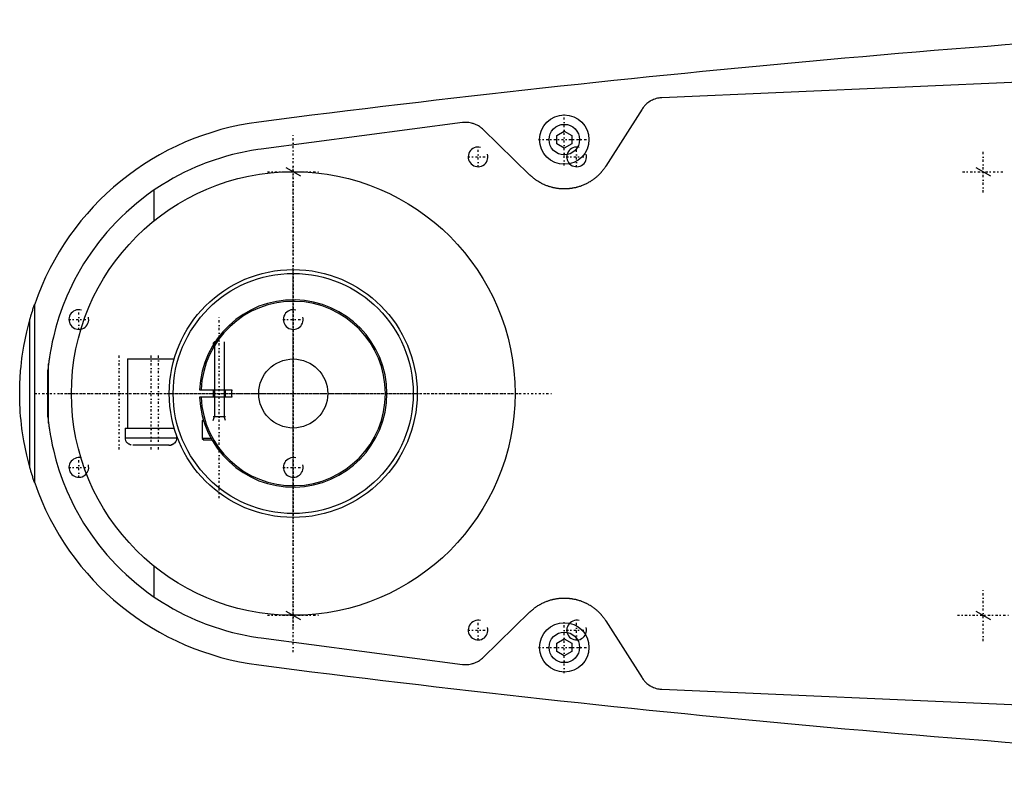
# Model space of a CAD drawing. Extents: x -706 to 181, y -120 to 120.
# Tile 1 of 5: x -706 to -506, y -76 to 76. Entities that reach past the tile are written whole.
import ezdxf

# ---------------------------------------------------------------- set-up
doc = ezdxf.new("R2010")
doc.units = 0
doc.linetypes.add('CENTER', pattern=[1.5, 0.45, -0.5, 0.05, -0.5])
for name, color, linetype in [('AM_0', 7, 'CONTINUOUS'), ('AM_10', 7, 'CONTINUOUS'), ('AM_7', 7, 'CENTER')]:
    doc.layers.add(name, color=color, linetype=linetype)

msp = doc.modelspace()

# ---------------------------------------------------------------- linework, layer by layer
at = {"layer": 'AM_0', "color": 7, "linetype": 'CONTINUOUS'}
for p, q in [((-345.22, 70), (-575.22, 60)), ((-579.22, 57.68), (-586.56, 46.13)), ((-615.65, 54.96), (-656.53, 49.57)), ((-601.96, 44.32), (-611.52, 53.59)), ((-596.5, 52.37), (-595, 53.23)), ((-596.5, 50.63), (-596.5, 52.37)), ((-595, 53.23), (-593.5, 52.37)), ((-593.5, 52.37), (-593.5, 50.63)), ((-595, 49.77), (-596.5, 50.63)), ((-593.5, 50.63), (-595, 49.77)), ((-678.19, 35.08), (-678.19, 41.3)), ((-702.45, -18.15), (-702.45, 18.15)), ((-703.45, -14.95), (-703.45, 14.95)), ((-665.97, 10.5), (-666.25, 10.22)), ((-666.25, 10.22), (-666.25, 9.85)), ((-666.01, 10.22), (-666.25, 10.22)), ((-665.84, 10.5), (-665.97, 10.5)), ((-699.63, 6.05), (-699.77, 4.76)), ((-699.63, -6.05), (-699.63, 6.05)), ((-683.65, 7), (-683.65, -7)), ((-683.65, 7), (-674.16, 7)), ((-699.77, -4.76), (-699.77, 4.76)), ((-668.99, 0.75), (-662.48, 0.75)), ((-666.25, 0.75), (-666.25, -0.75)), ((-663.75, -0.75), (-663.75, 0.75)), ((-662.48, -0.75), (-668.99, -0.75)), ((-699.77, -4.76), (-699.63, -6.05)), ((-668.5, -5.6), (-668.5, -9.1)), ((-668.16, -5.6), (-668.5, -5.6)), ((-668.19, -5.5), (-668.4, -5.5)), ((-684.1, -7), (-684.1, -9)), ((-684.1, -7), (-674.16, -7)), ((-684.1, -9), (-673.6, -9)), ((-673.6, -9), (-673.6, -8.69)), ((-668.5, -9.1), (-668.1, -9.5)), ((-666.68, -9.1), (-668.5, -9.1)), ((-666.45, -9.5), (-668.1, -9.5)), ((-683.72, -10), (-683.63, -10)), ((-675.17, -10.5), (-682.53, -10.5)), ((-674.07, -10), (-673.98, -10)), ((-678.19, -41.3), (-678.19, -35.08)), ((-611.52, -53.59), (-601.96, -44.32)), ((-586.56, -46.13), (-579.22, -57.68)), ((-656.53, -49.57), (-615.65, -54.96)), ((-596.5, -50.63), (-595, -49.77)), ((-595, -49.77), (-593.5, -50.63)), ((-596.5, -52.37), (-596.5, -50.63)), ((-593.5, -50.63), (-593.5, -52.37)), ((-595, -53.23), (-596.5, -52.37)), ((-593.5, -52.37), (-595, -53.23)), ((-575.22, -60), (-345.22, -70))]:
    msp.add_line(p, q, dxfattribs=at)
for points in [[(-575.22, 60, 0), (-575.34, 59.99, 0), (-575.6, 59.96, 0), (-575.85, 59.93, 0), (-575.98, 59.9, 0), (-576.11, 59.88, 0), (-576.37, 59.81, 0), (-576.62, 59.73, 0), (-576.87, 59.64, 0), (-577.12, 59.53, 0), (-577.36, 59.41, 0), (-577.48, 59.34, 0), (-577.59, 59.28, 0), (-577.82, 59.13, 0), (-578.04, 58.97, 0), (-578.24, 58.81, 0), (-578.44, 58.63, 0), (-578.63, 58.44, 0), (-578.72, 58.34, 0), (-578.81, 58.24, 0), (-578.98, 58.03, 0), (-579.14, 57.8, 0), (-579.22, 57.68, 0)], [(-611.52, 53.59, 0), (-611.61, 53.68, 0), (-611.81, 53.85, 0), (-612.01, 54.01, 0), (-612.11, 54.08, 0), (-612.22, 54.16, 0), (-612.44, 54.29, 0), (-612.66, 54.42, 0), (-612.89, 54.53, 0), (-613.13, 54.64, 0), (-613.37, 54.73, 0), (-613.49, 54.77, 0), (-613.61, 54.8, 0), (-613.85, 54.87, 0), (-614.09, 54.92, 0), (-614.34, 54.96, 0), (-614.58, 54.98, 0), (-614.82, 55, 0), (-614.94, 55, 0), (-615.05, 55, 0), (-615.29, 54.99, 0), (-615.53, 54.97, 0), (-615.65, 54.96, 0)], [(-656.53, 49.57, 0), (-657.18, 49.48, 0), (-658.46, 49.28, 0), (-659.75, 49.04, 0), (-660.38, 48.91, 0), (-661.02, 48.77, 0), (-662.29, 48.47, 0), (-663.54, 48.13, 0), (-664.79, 47.76, 0), (-666.03, 47.36, 0), (-667.25, 46.93, 0), (-667.86, 46.7, 0), (-668.47, 46.46, 0), (-669.67, 45.97, 0), (-670.86, 45.44, 0), (-672.03, 44.89, 0), (-673.19, 44.3, 0), (-674.33, 43.68, 0), (-674.89, 43.36, 0), (-675.45, 43.04, 0), (-676.56, 42.36, 0), (-677.65, 41.66, 0), (-678.19, 41.3, 0)], [(-586.56, 46.13, 0), (-586.61, 46.06, 0), (-586.71, 45.91, 0), (-586.81, 45.77, 0), (-586.86, 45.7, 0), (-586.91, 45.63, 0), (-587.01, 45.49, 0), (-587.12, 45.35, 0), (-587.22, 45.21, 0), (-587.33, 45.08, 0), (-587.44, 44.95, 0), (-587.5, 44.89, 0), (-587.55, 44.83, 0), (-587.67, 44.7, 0), (-587.78, 44.58, 0), (-587.9, 44.46, 0), (-588.01, 44.35, 0), (-588.13, 44.23, 0), (-588.19, 44.18, 0), (-588.25, 44.12, 0), (-588.37, 44.01, 0), (-588.5, 43.9, 0), (-588.56, 43.85, 0), (-588.62, 43.8, 0), (-588.75, 43.69, 0), (-588.88, 43.59, 0), (-588.95, 43.54, 0), (-589.02, 43.49, 0), (-589.15, 43.39, 0), (-589.29, 43.29, 0), (-589.43, 43.2, 0), (-589.57, 43.11, 0), (-589.71, 43.02, 0), (-589.78, 42.97, 0), (-589.85, 42.93, 0), (-589.99, 42.84, 0), (-590.14, 42.76, 0), (-590.29, 42.68, 0), (-590.43, 42.6, 0), (-590.58, 42.53, 0), (-590.66, 42.49, 0), (-590.73, 42.46, 0), (-590.89, 42.39, 0), (-591.04, 42.32, 0), (-591.19, 42.25, 0), (-591.35, 42.19, 0), (-591.5, 42.13, 0), (-591.58, 42.1, 0), (-591.66, 42.08, 0), (-591.81, 42.02, 0), (-591.97, 41.97, 0), (-592.13, 41.92, 0), (-592.29, 41.88, 0), (-592.44, 41.83, 0), (-592.52, 41.81, 0), (-592.6, 41.79, 0), (-592.76, 41.75, 0), (-592.92, 41.72, 0), (-593.08, 41.69, 0), (-593.24, 41.66, 0), (-593.4, 41.63, 0), (-593.48, 41.62, 0), (-593.56, 41.6, 0), (-593.71, 41.58, 0), (-593.87, 41.56, 0), (-593.95, 41.56, 0), (-594.03, 41.55, 0), (-594.19, 41.53, 0), (-594.34, 41.52, 0), (-594.42, 41.52, 0), (-594.5, 41.51, 0), (-594.65, 41.51, 0), (-594.81, 41.5, 0), (-594.96, 41.5, 0), (-595.11, 41.5, 0), (-595.27, 41.5, 0), (-595.34, 41.51, 0), (-595.42, 41.51, 0), (-595.58, 41.52, 0), (-595.73, 41.53, 0), (-595.89, 41.54, 0), (-596.05, 41.55, 0), (-596.2, 41.57, 0), (-596.28, 41.58, 0), (-596.36, 41.59, 0), (-596.52, 41.62, 0), (-596.68, 41.64, 0), (-596.84, 41.67, 0), (-596.99, 41.7, 0), (-597.15, 41.73, 0), (-597.23, 41.75, 0), (-597.31, 41.77, 0), (-597.47, 41.81, 0), (-597.63, 41.85, 0), (-597.78, 41.9, 0), (-597.94, 41.94, 0), (-598.1, 41.99, 0), (-598.18, 42.02, 0), (-598.25, 42.04, 0), (-598.41, 42.1, 0), (-598.56, 42.16, 0), (-598.72, 42.22, 0), (-598.87, 42.28, 0), (-599.02, 42.35, 0), (-599.1, 42.38, 0), (-599.18, 42.41, 0), (-599.33, 42.48, 0), (-599.47, 42.56, 0), (-599.55, 42.59, 0), (-599.62, 42.63, 0), (-599.77, 42.71, 0), (-599.91, 42.79, 0), (-599.99, 42.83, 0), (-600.06, 42.87, 0), (-600.2, 42.96, 0), (-600.34, 43.05, 0), (-600.48, 43.14, 0), (-600.62, 43.23, 0), (-600.76, 43.32, 0), (-600.83, 43.37, 0), (-600.89, 43.42, 0), (-601.03, 43.52, 0), (-601.16, 43.62, 0), (-601.29, 43.72, 0), (-601.41, 43.83, 0), (-601.54, 43.93, 0), (-601.6, 43.99, 0), (-601.66, 44.04, 0), (-601.78, 44.15, 0), (-601.9, 44.26, 0), (-601.96, 44.32, 0)], [(-678.19, 41.3, 0), (-679.41, 40.44, 0), (-681.74, 38.64, 0), (-683.91, 36.74, 0), (-684.94, 35.76, 0), (-685.93, 34.77, 0), (-687.8, 32.72, 0), (-689.52, 30.63, 0), (-691.09, 28.48, 0), (-692.52, 26.31, 0), (-693.8, 24.12, 0), (-694.38, 23.03, 0), (-694.93, 21.93, 0), (-695.93, 19.76, 0), (-696.8, 17.6, 0), (-697.54, 15.49, 0), (-698.16, 13.43, 0), (-698.67, 11.45, 0), (-698.88, 10.51, 0), (-699.07, 9.59, 0), (-699.26, 8.57, 0), (-699.31, 8.3, 0), (-699.35, 8.03, 0), (-699.37, 7.89, 0), (-699.39, 7.76, 0), (-699.43, 7.51, 0), (-699.47, 7.26, 0), (-699.5, 7.03, 0), (-699.53, 6.81, 0), (-699.56, 6.6, 0), (-699.58, 6.5, 0), (-699.59, 6.41, 0), (-699.61, 6.25, 0), (-699.63, 6.11, 0), (-699.63, 6.05, 0)], [(-703.45, 14.95, 0), (-703.45, 14.95, 0), (-703.45, 14.95, 0), (-703.45, 14.95, 0), (-703.45, 14.95, 0), (-703.45, 14.95, 0), (-703.45, 14.95, 0), (-703.45, 14.95, 0), (-703.45, 14.95, 0), (-703.45, 14.95, 0), (-703.45, 14.95, 0), (-703.45, 14.95, 0), (-703.45, 14.96, 0), (-703.45, 14.96, 0), (-703.45, 14.96, 0), (-703.45, 14.96, 0), (-703.45, 14.96, 0), (-703.44, 14.96, 0), (-703.44, 14.96, 0), (-703.44, 14.97, 0), (-703.44, 14.97, 0), (-703.44, 14.97, 0), (-703.44, 14.97, 0), (-703.44, 14.97, 0), (-703.44, 14.97, 0), (-703.44, 14.98, 0), (-703.44, 14.98, 0), (-703.44, 14.98, 0), (-703.44, 14.98, 0), (-703.44, 14.98, 0), (-703.44, 14.99, 0), (-703.44, 14.99, 0), (-703.44, 14.99, 0), (-703.44, 14.99, 0), (-703.44, 15, 0), (-703.43, 15, 0), (-703.43, 15, 0), (-703.43, 15.01, 0), (-703.43, 15.03, 0), (-703.42, 15.05, 0), (-703.41, 15.07, 0), (-703.41, 15.09, 0), (-703.41, 15.1, 0), (-703.4, 15.12, 0), (-703.39, 15.15, 0), (-703.39, 15.17, 0), (-703.38, 15.2, 0), (-703.37, 15.23, 0), (-703.37, 15.24, 0), (-703.36, 15.26, 0), (-703.35, 15.28, 0), (-703.35, 15.31, 0), (-703.34, 15.33, 0), (-703.34, 15.34, 0), (-703.33, 15.37, 0), (-703.32, 15.4, 0), (-703.32, 15.41, 0), (-703.31, 15.43, 0), (-703.3, 15.46, 0), (-703.3, 15.49, 0), (-703.27, 15.59, 0), (-703.21, 15.76, 0), (-703.16, 15.94, 0), (-703.1, 16.13, 0), (-703.05, 16.32, 0), (-703.02, 16.41, 0), (-702.99, 16.51, 0), (-702.93, 16.71, 0), (-702.86, 16.9, 0), (-702.8, 17.1, 0), (-702.74, 17.29, 0), (-702.67, 17.49, 0), (-702.64, 17.58, 0), (-702.61, 17.68, 0), (-702.54, 17.87, 0), (-702.48, 18.05, 0), (-702.45, 18.15, 0)], [(-705.5, 0, 0), (-705.5, 0.01, 0), (-705.5, 0.04, 0), (-705.5, 0.06, 0), (-705.5, 0.07, 0), (-705.5, 0.08, 0), (-705.5, 0.11, 0), (-705.5, 0.13, 0), (-705.5, 0.15, 0), (-705.5, 0.18, 0), (-705.5, 0.2, 0), (-705.5, 0.21, 0), (-705.5, 0.22, 0), (-705.5, 0.25, 0), (-705.5, 0.27, 0), (-705.5, 0.29, 0), (-705.5, 0.32, 0), (-705.5, 0.34, 0), (-705.5, 0.35, 0), (-705.5, 0.36, 0), (-705.5, 0.39, 0), (-705.5, 0.41, 0), (-705.5, 0.42, 0), (-705.5, 0.43, 0), (-705.5, 0.46, 0), (-705.5, 0.48, 0), (-705.5, 0.49, 0), (-705.5, 0.5, 0), (-705.5, 0.53, 0), (-705.5, 0.55, 0), (-705.5, 0.57, 0), (-705.5, 0.6, 0), (-705.5, 0.62, 0), (-705.5, 0.63, 0), (-705.5, 0.64, 0), (-705.5, 0.67, 0), (-705.5, 0.69, 0), (-705.5, 0.71, 0), (-705.5, 0.74, 0), (-705.49, 0.76, 0), (-705.49, 0.77, 0), (-705.49, 0.78, 0), (-705.49, 0.81, 0), (-705.49, 0.83, 0), (-705.49, 0.85, 0), (-705.49, 0.88, 0), (-705.49, 0.9, 0), (-705.49, 0.91, 0), (-705.49, 0.92, 0), (-705.49, 0.95, 0), (-705.49, 0.97, 0), (-705.49, 1.05, 0), (-705.49, 1.19, 0), (-705.49, 1.26, 0), (-705.48, 1.33, 0), (-705.48, 1.47, 0), (-705.48, 1.61, 0), (-705.47, 1.75, 0), (-705.47, 1.89, 0), (-705.46, 2.03, 0), (-705.46, 2.1, 0), (-705.46, 2.17, 0), (-705.45, 2.31, 0), (-705.45, 2.45, 0), (-705.44, 2.52, 0), (-705.44, 2.59, 0), (-705.43, 2.73, 0), (-705.43, 2.87, 0), (-705.42, 2.94, 0), (-705.42, 3.01, 0), (-705.41, 3.15, 0), (-705.4, 3.29, 0), (-705.39, 3.43, 0), (-705.39, 3.57, 0), (-705.38, 3.71, 0), (-705.37, 3.78, 0), (-705.37, 3.85, 0), (-705.36, 3.99, 0), (-705.35, 4.13, 0), (-705.31, 4.62, 0), (-705.23, 5.46, 0), (-705.14, 6.29, 0), (-705.04, 7.13, 0), (-704.99, 7.54, 0), (-704.93, 7.96, 0), (-704.8, 8.79, 0), (-704.66, 9.62, 0), (-704.07, 12.5, 0), (-703.45, 14.95, 0)], [(-703.45, -14.95, 0), (-704.07, -12.5, 0), (-704.66, -9.62, 0), (-704.8, -8.79, 0), (-704.93, -7.96, 0), (-704.99, -7.54, 0), (-705.04, -7.13, 0), (-705.14, -6.29, 0), (-705.23, -5.46, 0), (-705.31, -4.62, 0), (-705.37, -3.78, 0), (-705.4, -3.29, 0), (-705.41, -3.15, 0), (-705.42, -3.01, 0), (-705.42, -2.94, 0), (-705.43, -2.87, 0), (-705.43, -2.73, 0), (-705.44, -2.59, 0), (-705.44, -2.52, 0), (-705.45, -2.45, 0), (-705.45, -2.31, 0), (-705.46, -2.17, 0), (-705.46, -2.1, 0), (-705.46, -2.03, 0), (-705.47, -1.89, 0), (-705.47, -1.75, 0), (-705.48, -1.61, 0), (-705.48, -1.47, 0), (-705.48, -1.33, 0), (-705.49, -1.26, 0), (-705.49, -1.19, 0), (-705.49, -1.05, 0), (-705.49, -0.91, 0), (-705.49, -0.83, 0), (-705.49, -0.81, 0), (-705.49, -0.78, 0), (-705.49, -0.77, 0), (-705.49, -0.76, 0), (-705.5, -0.74, 0), (-705.5, -0.71, 0), (-705.5, -0.69, 0), (-705.5, -0.67, 0), (-705.5, -0.64, 0), (-705.5, -0.63, 0), (-705.5, -0.62, 0), (-705.5, -0.6, 0), (-705.5, -0.57, 0), (-705.5, -0.55, 0), (-705.5, -0.53, 0), (-705.5, -0.5, 0), (-705.5, -0.49, 0), (-705.5, -0.48, 0), (-705.5, -0.46, 0), (-705.5, -0.43, 0), (-705.5, -0.42, 0), (-705.5, -0.41, 0), (-705.5, -0.39, 0), (-705.5, -0.36, 0), (-705.5, -0.35, 0), (-705.5, -0.34, 0), (-705.5, -0.32, 0), (-705.5, -0.29, 0), (-705.5, -0.27, 0), (-705.5, -0.25, 0), (-705.5, -0.22, 0), (-705.5, -0.21, 0), (-705.5, -0.2, 0), (-705.5, -0.18, 0), (-705.5, -0.15, 0), (-705.5, -0.13, 0), (-705.5, -0.11, 0), (-705.5, -0.08, 0), (-705.5, -0.07, 0), (-705.5, -0.06, 0), (-705.5, -0.04, 0), (-705.5, -0.01, 0), (-705.5, 0, 0)], [(-699.63, -6.05, 0), (-699.63, -6.11, 0), (-699.61, -6.25, 0), (-699.59, -6.41, 0), (-699.58, -6.5, 0), (-699.56, -6.6, 0), (-699.53, -6.81, 0), (-699.5, -7.03, 0), (-699.47, -7.26, 0), (-699.43, -7.51, 0), (-699.39, -7.76, 0), (-699.37, -7.89, 0), (-699.35, -8.03, 0), (-699.31, -8.3, 0), (-699.26, -8.57, 0), (-699.07, -9.59, 0), (-698.88, -10.51, 0), (-698.67, -11.45, 0), (-698.16, -13.43, 0), (-697.54, -15.49, 0), (-696.8, -17.6, 0), (-695.93, -19.76, 0), (-694.93, -21.93, 0), (-694.38, -23.03, 0), (-693.8, -24.12, 0), (-692.52, -26.31, 0), (-691.09, -28.48, 0), (-689.52, -30.63, 0), (-687.8, -32.72, 0), (-685.93, -34.77, 0), (-684.94, -35.76, 0), (-683.91, -36.74, 0), (-681.74, -38.64, 0), (-679.41, -40.44, 0), (-678.19, -41.3, 0)], [(-682.85, -10.46, 0), (-682.88, -10.45, 0), (-682.93, -10.44, 0), (-682.98, -10.42, 0), (-683, -10.42, 0), (-683.02, -10.41, 0), (-683.07, -10.39, 0), (-683.12, -10.37, 0), (-683.16, -10.35, 0), (-683.21, -10.33, 0), (-683.25, -10.3, 0), (-683.28, -10.29, 0), (-683.3, -10.28, 0), (-683.34, -10.25, 0), (-683.39, -10.22, 0), (-683.43, -10.19, 0), (-683.47, -10.15, 0), (-683.51, -10.12, 0), (-683.53, -10.1, 0), (-683.55, -10.09, 0), (-683.58, -10.05, 0), (-683.62, -10.02, 0), (-683.63, -10, 0)], [(-675.21, -10.5, 0), (-675.18, -10.5, 0), (-675.11, -10.5, 0), (-675.03, -10.49, 0), (-675, -10.49, 0), (-674.96, -10.48, 0), (-674.89, -10.47, 0), (-674.82, -10.45, 0), (-674.75, -10.43, 0), (-674.68, -10.41, 0), (-674.62, -10.38, 0), (-674.58, -10.37, 0), (-674.55, -10.36, 0), (-674.49, -10.33, 0), (-674.43, -10.29, 0), (-674.36, -10.25, 0), (-674.3, -10.21, 0), (-674.24, -10.17, 0), (-674.22, -10.14, 0), (-674.19, -10.12, 0), (-674.14, -10.07, 0), (-674.09, -10.03, 0), (-674.07, -10, 0)], [(-674.07, -10, 0), (-674.08, -10.02, 0), (-674.12, -10.05, 0), (-674.15, -10.09, 0), (-674.17, -10.1, 0), (-674.19, -10.12, 0), (-674.23, -10.15, 0), (-674.27, -10.19, 0), (-674.31, -10.22, 0), (-674.36, -10.25, 0), (-674.4, -10.28, 0), (-674.42, -10.29, 0), (-674.45, -10.3, 0), (-674.49, -10.33, 0), (-674.54, -10.35, 0), (-674.58, -10.37, 0), (-674.63, -10.39, 0), (-674.68, -10.41, 0), (-674.7, -10.42, 0), (-674.72, -10.42, 0), (-674.77, -10.44, 0), (-674.82, -10.45, 0), (-674.85, -10.46, 0)], [(-702.45, -18.15, 0), (-702.48, -18.05, 0), (-702.54, -17.87, 0), (-702.61, -17.68, 0), (-702.64, -17.58, 0), (-702.67, -17.49, 0), (-702.74, -17.29, 0), (-702.8, -17.1, 0), (-702.86, -16.9, 0), (-702.93, -16.71, 0), (-702.99, -16.51, 0), (-703.02, -16.41, 0), (-703.05, -16.32, 0), (-703.1, -16.13, 0), (-703.16, -15.94, 0), (-703.21, -15.76, 0), (-703.27, -15.59, 0), (-703.3, -15.49, 0), (-703.3, -15.46, 0), (-703.31, -15.43, 0), (-703.32, -15.41, 0), (-703.32, -15.4, 0), (-703.33, -15.37, 0), (-703.34, -15.34, 0), (-703.34, -15.33, 0), (-703.35, -15.31, 0), (-703.35, -15.28, 0), (-703.36, -15.26, 0), (-703.37, -15.24, 0), (-703.37, -15.23, 0), (-703.38, -15.2, 0), (-703.39, -15.17, 0), (-703.39, -15.15, 0), (-703.4, -15.12, 0), (-703.41, -15.1, 0), (-703.41, -15.09, 0), (-703.41, -15.07, 0), (-703.42, -15.05, 0), (-703.43, -15.03, 0), (-703.43, -15.01, 0), (-703.43, -15, 0), (-703.43, -15, 0), (-703.44, -15, 0), (-703.44, -14.99, 0), (-703.44, -14.99, 0), (-703.44, -14.99, 0), (-703.44, -14.99, 0), (-703.44, -14.98, 0), (-703.44, -14.98, 0), (-703.44, -14.98, 0), (-703.44, -14.98, 0), (-703.44, -14.98, 0), (-703.44, -14.97, 0), (-703.44, -14.97, 0), (-703.44, -14.97, 0), (-703.44, -14.97, 0), (-703.44, -14.97, 0), (-703.44, -14.97, 0), (-703.44, -14.96, 0), (-703.44, -14.96, 0), (-703.45, -14.96, 0), (-703.45, -14.96, 0), (-703.45, -14.96, 0), (-703.45, -14.96, 0), (-703.45, -14.96, 0), (-703.45, -14.95, 0), (-703.45, -14.95, 0), (-703.45, -14.95, 0), (-703.45, -14.95, 0), (-703.45, -14.95, 0), (-703.45, -14.95, 0), (-703.45, -14.95, 0), (-703.45, -14.95, 0), (-703.45, -14.95, 0), (-703.45, -14.95, 0), (-703.45, -14.95, 0), (-703.45, -14.95, 0)], [(-678.19, -41.3, 0), (-677.65, -41.66, 0), (-676.56, -42.36, 0), (-675.45, -43.04, 0), (-674.89, -43.36, 0), (-674.33, -43.68, 0), (-673.19, -44.3, 0), (-672.03, -44.89, 0), (-670.86, -45.44, 0), (-669.67, -45.97, 0), (-668.47, -46.46, 0), (-667.86, -46.7, 0), (-667.25, -46.93, 0), (-666.03, -47.36, 0), (-664.79, -47.76, 0), (-663.54, -48.13, 0), (-662.29, -48.47, 0), (-661.02, -48.77, 0), (-660.38, -48.91, 0), (-659.75, -49.04, 0), (-658.46, -49.28, 0), (-657.18, -49.48, 0), (-656.53, -49.57, 0)], [(-601.96, -44.32, 0), (-601.9, -44.26, 0), (-601.78, -44.15, 0), (-601.66, -44.04, 0), (-601.6, -43.99, 0), (-601.54, -43.93, 0), (-601.41, -43.82, 0), (-601.28, -43.72, 0), (-601.15, -43.62, 0), (-601.02, -43.51, 0), (-600.89, -43.42, 0), (-600.82, -43.37, 0), (-600.75, -43.32, 0), (-600.61, -43.22, 0), (-600.48, -43.13, 0), (-600.34, -43.04, 0), (-600.19, -42.95, 0), (-600.05, -42.87, 0), (-599.98, -42.83, 0), (-599.91, -42.79, 0), (-599.76, -42.71, 0), (-599.61, -42.63, 0), (-599.54, -42.59, 0), (-599.47, -42.55, 0), (-599.32, -42.48, 0), (-599.17, -42.41, 0), (-599.09, -42.38, 0), (-599.02, -42.34, 0), (-598.86, -42.28, 0), (-598.71, -42.21, 0), (-598.56, -42.15, 0), (-598.4, -42.1, 0), (-598.25, -42.04, 0), (-598.17, -42.02, 0), (-598.09, -41.99, 0), (-597.94, -41.94, 0), (-597.78, -41.89, 0), (-597.62, -41.85, 0), (-597.46, -41.81, 0), (-597.31, -41.77, 0), (-597.23, -41.75, 0), (-597.15, -41.73, 0), (-596.99, -41.7, 0), (-596.83, -41.67, 0), (-596.67, -41.64, 0), (-596.52, -41.62, 0), (-596.36, -41.59, 0), (-596.28, -41.58, 0), (-596.2, -41.57, 0), (-596.04, -41.55, 0), (-595.89, -41.54, 0), (-595.73, -41.53, 0), (-595.57, -41.52, 0), (-595.42, -41.51, 0), (-595.34, -41.51, 0), (-595.26, -41.5, 0), (-595.11, -41.5, 0), (-594.96, -41.5, 0), (-594.8, -41.5, 0), (-594.65, -41.51, 0), (-594.5, -41.51, 0), (-594.42, -41.52, 0), (-594.34, -41.52, 0), (-594.18, -41.53, 0), (-594.03, -41.55, 0), (-593.95, -41.56, 0), (-593.87, -41.56, 0), (-593.71, -41.58, 0), (-593.55, -41.61, 0), (-593.47, -41.62, 0), (-593.39, -41.63, 0), (-593.24, -41.66, 0), (-593.08, -41.69, 0), (-592.92, -41.72, 0), (-592.76, -41.75, 0), (-592.6, -41.79, 0), (-592.52, -41.81, 0), (-592.44, -41.83, 0), (-592.29, -41.88, 0), (-592.13, -41.92, 0), (-591.97, -41.97, 0), (-591.81, -42.02, 0), (-591.66, -42.08, 0), (-591.58, -42.1, 0), (-591.5, -42.13, 0), (-591.35, -42.19, 0), (-591.19, -42.25, 0), (-591.04, -42.32, 0), (-590.89, -42.38, 0), (-590.74, -42.45, 0), (-590.66, -42.49, 0), (-590.59, -42.53, 0), (-590.44, -42.6, 0), (-590.29, -42.68, 0), (-590.14, -42.76, 0), (-590, -42.84, 0), (-589.85, -42.93, 0), (-589.78, -42.97, 0), (-589.71, -43.01, 0), (-589.57, -43.1, 0), (-589.43, -43.2, 0), (-589.29, -43.29, 0), (-589.15, -43.39, 0), (-589.02, -43.49, 0), (-588.95, -43.54, 0), (-588.88, -43.59, 0), (-588.75, -43.69, 0), (-588.62, -43.8, 0), (-588.56, -43.85, 0), (-588.5, -43.9, 0), (-588.37, -44.01, 0), (-588.25, -44.12, 0), (-588.19, -44.18, 0), (-588.13, -44.24, 0), (-588.01, -44.35, 0), (-587.89, -44.47, 0), (-587.77, -44.59, 0), (-587.66, -44.71, 0), (-587.55, -44.83, 0), (-587.49, -44.89, 0), (-587.44, -44.96, 0), (-587.33, -45.08, 0), (-587.22, -45.22, 0), (-587.12, -45.35, 0), (-587.01, -45.49, 0), (-586.91, -45.63, 0), (-586.86, -45.7, 0), (-586.81, -45.77, 0), (-586.71, -45.91, 0), (-586.61, -46.06, 0), (-586.56, -46.13, 0)], [(-615.65, -54.96, 0), (-615.53, -54.97, 0), (-615.29, -54.99, 0), (-615.05, -55, 0), (-614.94, -55, 0), (-614.82, -55, 0), (-614.58, -54.98, 0), (-614.34, -54.96, 0), (-614.09, -54.92, 0), (-613.85, -54.87, 0), (-613.61, -54.8, 0), (-613.49, -54.77, 0), (-613.37, -54.73, 0), (-613.13, -54.64, 0), (-612.89, -54.53, 0), (-612.66, -54.42, 0), (-612.44, -54.29, 0), (-612.22, -54.16, 0), (-612.11, -54.08, 0), (-612.01, -54.01, 0), (-611.81, -53.85, 0), (-611.61, -53.68, 0), (-611.52, -53.59, 0)], [(-579.22, -57.68, 0), (-579.14, -57.8, 0), (-578.98, -58.03, 0), (-578.81, -58.24, 0), (-578.72, -58.34, 0), (-578.63, -58.44, 0), (-578.44, -58.63, 0), (-578.24, -58.81, 0), (-578.04, -58.97, 0), (-577.82, -59.13, 0), (-577.59, -59.28, 0), (-577.47, -59.34, 0), (-577.36, -59.41, 0), (-577.12, -59.53, 0), (-576.87, -59.64, 0), (-576.62, -59.73, 0), (-576.37, -59.81, 0), (-576.11, -59.88, 0), (-575.98, -59.9, 0), (-575.85, -59.93, 0), (-575.6, -59.96, 0), (-575.34, -59.99, 0), (-575.22, -60, 0)]]:
    msp.add_polyline3d(points, dxfattribs=at)
for centre, radius in [((-595, 51.5), 5), ((-595, 51.5), 3.1), ((-650, 0), 45), ((-650, 0), 25.15), ((-650, 0), 24.35), ((-650, 0), 7), ((-595, -51.5), 5), ((-595, -51.5), 3.1)]:
    msp.add_circle(centre, radius, dxfattribs=at)
for centre, radius, start, end in [((-273.05, -2920.27), 3000, 92.92082, 97.35313), ((-650, 0), 55.5, 97.2532, 160.9168), ((-650, 0), 19, 182.2623, 177.7377), ((-650, 0), 18.7, 182.2986, 177.7014), ((-650, 0), 12.5, 176.5602, 180), ((-650, 0), 12.5, 176.5602, 183.4398), ((-668.4, -5.6), 0.1, 90, 180), ((-682.6, -9), 1.5, 180, 221.8103), ((-675.1, -9), 1.5, 318.1897, 0), ((-650, 0), 55.5, 199.0832, 262.7468), ((-273.05, 2920.27), 3000, 262.64687, 267.07918)]:
    msp.add_arc(centre, radius, start, end, dxfattribs=at)
at = {"layer": 'AM_10', "color": 7, "linetype": 'CONTINUOUS'}
for p, q in [((-651.5, 45.87), (-648.5, 44.13)), ((-511.5, 45.87), (-508.5, 44.13)), ((-665.97, 10.5), (-665.97, -4.65)), ((-664.03, 10.5), (-664.03, -4.65)), ((-666.25, -5.5), (-665.97, -4.65)), ((-666.25, -4.65), (-663.75, -4.65)), ((-663.75, -5.5), (-664.03, -4.65)), ((-651.5, -44.13), (-648.5, -45.87)), ((-511.5, -44.13), (-508.5, -45.87))]:
    msp.add_line(p, q, dxfattribs=at)
for centre in [(-612.5, 48), (-592.5, 48), (-693.5, 15), (-650, 15), (-693.5, -15), (-650, -15), (-612.5, -48), (-592.5, -48)]:
    msp.add_arc(centre, 2, 75, 15, dxfattribs=at)
at = {"layer": 'AM_7', "color": 4, "linetype": 'CENTER'}
for p, q in [((-595, 46.25), (-595, 56.75)), ((-650, -52.5), (-650, 52.5)), ((-612.5, 45.9), (-612.5, 50.1)), ((-600.25, 51.5), (-589.75, 51.5)), ((-592.5, 45.9), (-592.5, 50.1)), ((-614.6, 48), (-610.4, 48)), ((-594.6, 48), (-590.4, 48)), ((-510, 40.8), (-510, 49.2)), ((-650, -47.25), (-650, 47.25)), ((-655.25, 45), (-644.75, 45)), ((-514.2, 45), (-505.8, 45)), ((-650, -32.39), (-650, 32.39)), ((-650, -25.38), (-650, 25.38)), ((-650, -24.83), (-650, 24.83)), ((-650, -20.74), (-650, 20.74)), ((-693.5, 12.9), (-693.5, 17.1)), ((-695.6, 15), (-691.4, 15)), ((-665, -21.25), (-665, 15.5)), ((-652.1, 15), (-647.9, 15)), ((-685.35, -11.37), (-685.35, 7.88)), ((-678.85, -11.37), (-678.85, 7.88)), ((-678.85, -11.37), (-678.85, 7.88)), ((-677.35, -11.37), (-677.35, 7.88)), ((-702.5, 0), (-597.5, 0)), ((-697.25, 0), (-602.75, 0)), ((-682.39, 0), (-617.61, 0)), ((-675.38, 0), (-624.62, 0)), ((-674.83, 0), (-625.17, 0)), ((-670.74, 0), (-629.26, 0)), ((-693.5, -17.1), (-693.5, -12.9)), ((-695.6, -15), (-691.4, -15)), ((-652.1, -15), (-647.9, -15)), ((-510, -50.25), (-510, -39.75)), ((-655.25, -45), (-644.75, -45)), ((-612.5, -50.1), (-612.5, -45.9)), ((-592.5, -50.1), (-592.5, -45.9)), ((-515.25, -45), (-504.75, -45)), ((-595, -56.75), (-595, -46.25)), ((-614.6, -48), (-610.4, -48)), ((-594.6, -48), (-590.4, -48)), ((-600.25, -51.5), (-589.75, -51.5))]:
    msp.add_line(p, q, dxfattribs=at)

doc.saveas('drawing.dxf')
